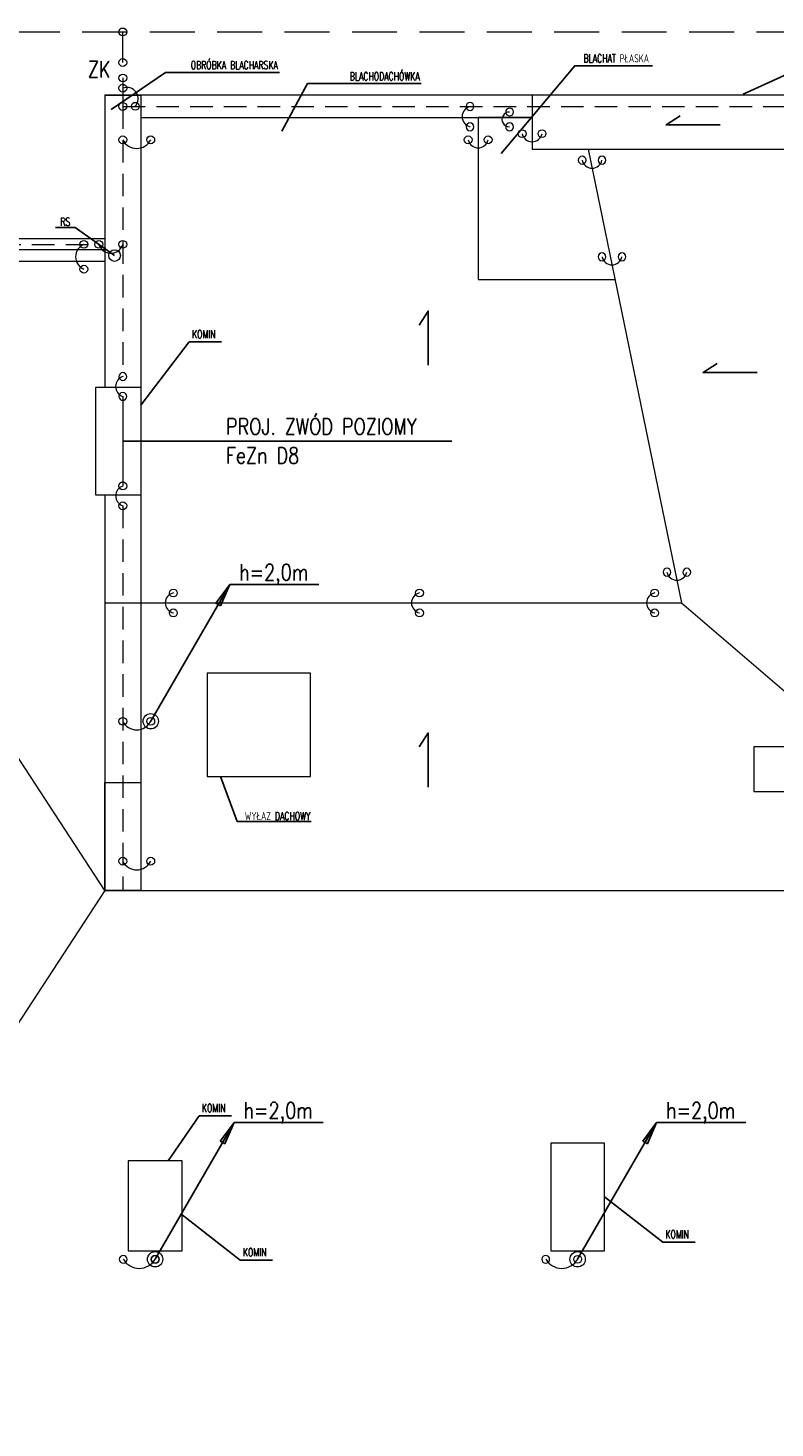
# Model space of a CAD drawing. Header units: millimetres. Extents: x 7740 to 32518, y 10334 to 16936.
# Tile 3 of 16: x 8870 to 9701, y 15331 to 16889. Entities that reach past the tile are written whole.
import ezdxf
from ezdxf.enums import TextEntityAlignment as Align

# ---------------------------------------------------------------- set-up
doc = ezdxf.new("R2010")
doc.units = ezdxf.units.MM
doc.linetypes.add('DASHED', pattern=[0.75, 0.5, -0.25])
doc.linetypes.add('HIDDEN', pattern=[0.375, 0.25, -0.125])
for name, color, linetype, lineweight in [('E_0', 4, 'Continuous', 15), ('Opis', 9, 'Continuous', 25), ('Widok', 9, 'Continuous', 15)]:
    doc.layers.add(name, color=color, linetype=linetype, lineweight=lineweight)
doc.layers.add('E_ODN', color=1, linetype='Continuous')
doc.layers.add('E_OSP', color=2, linetype='Continuous')
doc.styles.add('ROMANS', font='romans', dxfattribs={"width": 0.7, "height": 12.5})
doc.styles.add('TXT', font='simplex.shx', dxfattribs={"width": 0.8})

# ---------------------------------------------------------------- blocks, each defined once
blk = doc.blocks.new('E_PUSZKA')
at = {"layer": 'E_0', "color": 3}
blk.add_circle((0, 0), 4.35, dxfattribs=at)
blk = doc.blocks.new('E_STRZ_GORA')
at = {"layer": 'E_ODN'}
for p, q in [((-20.6, -27.7), (0, 0)), ((0, 0), (-13.7, -31.7)), ((-13.7, -31.7), (-20.6, -27.7))]:
    blk.add_line(p, q, dxfattribs=at)
blk.add_solid([(-13.7, -31.7), (-20.6, -27.7), (0, 0), (-20.6, -27.7)], dxfattribs=at)

msp = doc.modelspace()

# ---------------------------------------------------------------- linework, layer by layer
at = {"layer": 'E_0'}
for p, q in [((8975.8, 16850.8), (8975.8, 16884.8)), ((8975.8, 16833.6), (8975.8, 16801.9)), ((8975.8, 16479.2), (8975.8, 16379.6))]:
    msp.add_line(p, q, dxfattribs=at)
at = {"layer": 'E_0', "color": 2, "linetype": 'HIDDEN', "ltscale": 100}
for p, q in [((8975.8, 16801.9), (8975.8, 16501.3)), ((8975.8, 16801.9), (10479.8, 16801.9)), ((8199.8, 16648.4), (8949.2, 16648.4)), ((8975.8, 16357.5), (8975.8, 15929.4))]:
    msp.add_line(p, q, dxfattribs=at)
at = {"layer": 'E_0', "color": 3, "linetype": 'DASHED', "ltscale": 100}
msp.add_lwpolyline([(8154.8, 14313.7), (8154.8, 15613.4), (8093.8, 15613.4), (8093.8, 16754.4), (8855.8, 16754.4), (8855.8, 16884.8), (10599.8, 16884.8), (10599.8, 16754.4), (11354.8, 16754.4), (11354.8, 16168.4), (11814.9, 16168.3), (11814.8, 14797.4), (9598, 14797.6), (9598, 14676.6), (9225, 14676.6), (9225, 14313.7)], dxfattribs=at)
at = {"layer": 'E_0'}
msp.add_circle((9006.9, 16117.7), 8.54, dxfattribs=at)
at = {"layer": 'E_0', "color": 1}
for centre in [(9011.8, 15519), (9481.8, 15519)]:
    msp.add_circle(centre, 8.54, dxfattribs=at)
at = {"layer": 'E_0'}
for centre, radius, start, end in [((8980.4, 16810.5), 12.5, 317.9516, 111.5399), ((9365, 16790.5), 11.7, 104.2512, 255.7488), ((9405.9, 16787.4), 8.26, 88.9353, 271.0647), ((8991.3, 16772.6), 17.4, 206.6522, 333.3478), ((9371.1, 16767.1), 11.3, 191.8092, 348.1908), ((9431.1, 16773.9), 11.3, 191.8092, 348.1908), ((9497.8, 16744.4), 11.3, 191.8092, 348.1908), ((8938.2, 16634.6), 14.9, 112.2716, 247.7284), ((8962.5, 16652.5), 13.9, 197.2901, 342.7099), ((9520, 16636.9), 11.3, 191.8092, 348.1908), ((8979.5, 16490.2), 11.7, 108.7428, 251.2572), ((8979.5, 16368.5), 11.6, 108.6349, 251.3651), ((9592.2, 16286), 11.3, 191.8092, 348.1908), ((9034.4, 16249.4), 11.3, 101.8092, 258.1908), ((9308.2, 16249.4), 11.3, 101.8092, 258.1908), ((9569.8, 16249.4), 11.3, 101.8092, 258.1908), ((8991.3, 16125.5), 17.4, 206.6522, 333.3478), ((8991.3, 15969.8), 17.4, 206.6522, 333.3478), ((8994.1, 15529.5), 20.6, 210.5914, 329.4086), ((9464.1, 15529.5), 20.6, 210.5914, 329.4086)]:
    msp.add_arc(centre, radius, start, end, dxfattribs=at)
at = {"layer": 'E_ODN'}
for p, q in [((9341.8, 16429.4), (8975.8, 16429.4)), ((9094.8, 16270), (9006.9, 16117.7)), ((9193.9, 16270), (9094.8, 16270)), ((9099.7, 15671.3), (9011.8, 15519)), ((9198.8, 15671.3), (9099.7, 15671.3)), ((9569.7, 15671.3), (9481.8, 15519)), ((9668.8, 15671.3), (9569.7, 15671.3))]:
    msp.add_line(p, q, dxfattribs=at)
at = {"layer": 'Opis', "ltscale": 0.7}
for points in [[(9396.8, 16749.4), (9478.6, 16847.2), (9565.1, 16847.2)], [(9665.9, 16815.6), (9735.9, 16847.6), (9892.2, 16847.9)], [(8962.8, 16798.3), (9023.5, 16839.7), (9150.1, 16839.7)], [(9152.9, 16774.3), (9181.3, 16827.3), (9307.9, 16827.3)], [(9640.5, 16781.4), (9580.2, 16781.4), (9595.9, 16791.4)], [(8900.9, 16667), (8922.9, 16667)], [(8922.9, 16667), (8966.7, 16636)], [(9315.6, 16513.9), (9315.6, 16574.2), (9305.6, 16558.5)], [(8995.8, 16469.4), (9049.8, 16539.8), (9085.7, 16539.8)], [(9681.5, 16505.7), (9621.3, 16505.7), (9637, 16515.7)], [(9315.6, 16044.5), (9315.6, 16104.8), (9305.6, 16089.1)], [(9084.5, 16056.3), (9103.1, 16006), (9185.5, 16006)], [(9026.1, 15628.4), (9060.8, 15678.8), (9096.7, 15678.8)], [(9511.8, 15588.4), (9576.5, 15538.1), (9612.4, 15538.1)], [(9041.8, 15568.4), (9106.5, 15518.1), (9142.4, 15518.1)]]:
    msp.add_lwpolyline(points, dxfattribs=at)
at = {"layer": 'Widok'}
for points in [[(11714.9, 16068.4), (11254.8, 16068.4), (11254.8, 16654.4), (10499.8, 16654.4), (10499.8, 16814.4), (8955.8, 16814.4), (8955.8, 16654.4), (8193.8, 16654.4), (8193.8, 15713.4), (8254.8, 15713.4), (8254.8, 14296.4)], [(8955.8, 16814.4), (8955.8, 16489.4)], [(8955.8, 16814.4), (8955.8, 16814.4), (8995.8, 16814.4), (8995.8, 16489.4)], [(9431.1, 16814.4), (9431.1, 16754.4), (10043.8, 16754.4)], [(9737.4, 16814.4), (9481.1, 16814.4)], [(8995.8, 16789.4), (8995.8, 16789.4), (9431.1, 16789.4)], [(9431.1, 16789.4), (9371.1, 16789.4), (9371.1, 16729.4)], [(9493.5, 16754.4), (9597.4, 16249.4)], [(9371.1, 16729.4), (9371.1, 16609.4), (9523.3, 16609.4)], [(8955.8, 16642.4), (8205.8, 16642.4), (8205.8, 15725.4), (8266.8, 15725.4), (8266.8, 14321.4)], [(8955.8, 16629.4), (8218.8, 16629.4), (8218.8, 15738.4), (8279.8, 15738.4), (8279.8, 14321.4)], [(8955.8, 16629.4), (8955.8, 16489.4)], [(8955.8, 16369.4), (8955.8, 15929.4), (10499.8, 15929.4), (11229.8, 16629.4)], [(8945.8, 16369.4), (8945.8, 16369.4), (8945.8, 16489.4), (8995.8, 16489.4), (8995.8, 16369.4), (8945.8, 16369.4)], [(8955.8, 16369.4), (8955.8, 16249.4), (9597.4, 16249.4)], [(8995.8, 16369.4), (8995.8, 15929.4)], [(9597.4, 16249.4), (9737.4, 16129.4), (9737.4, 16249.4)], [(9069.5, 16171.3), (9069.5, 16056.3), (9069.5, 16056.3), (9184.5, 16056.3), (9184.5, 16171.3), (9069.5, 16171.3)], [(8955.8, 15929.4), (8822.8, 16132.9)], [(9677.8, 16039.4), (9677.8, 16039.4), (9797.8, 16039.4), (9797.8, 16089.4), (9677.8, 16089.4), (9677.8, 16039.4)], [(8955.8, 15929.4), (8955.8, 15929.4), (8955.8, 16049.4), (8995.8, 16049.4), (8995.8, 15929.4), (8955.8, 15929.4)], [(8955.8, 15929.4), (8689.9, 15522.4)], [(9511.8, 15528.4), (9511.8, 15528.4), (9511.8, 15648.4), (9451.8, 15648.4), (9451.8, 15528.4), (9511.8, 15528.4)], [(9041.8, 15528.4), (9041.8, 15528.4), (9041.8, 15628.4), (8981.8, 15628.4), (8981.8, 15528.4), (9041.8, 15528.4)]]:
    msp.add_lwpolyline(points, dxfattribs=at)
msp.add_circle((8966.7, 16636), 6.5, dxfattribs=at)

# ---------------------------------------------------------------- block references
at = {"layer": 'E_0'}
for p, rotation in [((8975.8, 16884.8), 180), ((8975.8, 16850.8), 180), ((8975.8, 16833.6), 180), ((8975.8, 16822.2), 89.99999999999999), ((8975.8, 16822.2), 89.99999999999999), ((8975.8, 16822.2), 180), ((8975.8, 16801.9), 180), ((8989.7, 16802.1), 152.0940550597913), ((8975.8, 16764.8), 180), ((9006.9, 16764.8), 180), ((9360, 16764.8), 180), ((9382.2, 16764.8), 180), ((9420, 16771.6), 180), ((9442.2, 16771.6), 180), ((8932.5, 16648.4), 89.99999999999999), ((8949.2, 16648.4), 180), ((8975.8, 16648.4), 180), ((8932.5, 16620.8), 89.99999999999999), ((8975.8, 16379.6), 84.43657827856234), ((8975.8, 16357.5), 84.43657827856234), ((9032.1, 16260.5), 89.99999999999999), ((9305.9, 16260.5), 89.99999999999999), ((9567.5, 16260.5), 89.99999999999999), ((9032.1, 16238.3), 89.99999999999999), ((9305.9, 16238.3), 89.99999999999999), ((9567.5, 16238.3), 89.99999999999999), ((8975.8, 16117.7), 180), ((9006.9, 16117.7), 180), ((8975.8, 15962), 180), ((9006.9, 15962), 180), ((9011.8, 15519), 180), ((9481.8, 15519), 180)]:
    msp.add_blockref('E_PUSZKA', p, dxfattribs=dict(at, rotation=rotation))
at = {"layer": 'E_0', "xscale": -1}
for p, rotation in [((9362.1, 16801.9), 95.56342172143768), ((9406.1, 16795.7), 95.56342172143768), ((9362.1, 16779.2), 95.56342172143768), ((9406.1, 16779.2), 95.56342172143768), ((9486.8, 16742.1), 180), ((9508.9, 16742.1), 180), ((9508.9, 16634.6), 180), ((9531.1, 16634.6), 180), ((8975.8, 16501.3), 95.56342172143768), ((8975.8, 16479.2), 95.56342172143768), ((9581.2, 16283.6), 180), ((9603.3, 16283.6), 180), ((8976.3, 15519), 180), ((9011.8, 15519), 180), ((9446.3, 15519), 180)]:
    msp.add_blockref('E_PUSZKA', p, dxfattribs=dict(at, rotation=rotation))
at = {"layer": 'E_0'}
msp.add_blockref('E_PUSZKA', (9011.8, 15519), dxfattribs=at)
at = {"layer": 'E_ODN', "xscale": 0.75, "yscale": 0.75, "zscale": 0.75}
for p in [(9094.8, 16270), (9099.7, 15671.3), (9569.7, 15671.3)]:
    msp.add_blockref('E_STRZ_GORA', p, dxfattribs=at)

# ---------------------------------------------------------------- texts
at = {"layer": 'E_OSP', "style": 'ROMANS', "width": 0.8}
for s, p in [('ZK', (8937, 16843.1)), ('PROJ. ZWÓD POZIOMY', (9090.6, 16445.7)), ('FeZn D8', (9090.6, 16413.4))]:
    msp.add_text(s, height=18, dxfattribs=at).set_placement(p, align=Align.MIDDLE_LEFT)
for p in [(9143.8, 16283.5), (9148.7, 15684.7), (9618.7, 15684.7)]:
    msp.add_text('h=2,0m', height=18, dxfattribs=at).set_placement(p, align=Align.MIDDLE_CENTER)
at = {"layer": 'Opis', "ltscale": 0.7, "char_height": 9, "attachment_point": 3, "style": 'TXT'}
for s, insert in [('{\\W0.7;BLACHAT PŁASKA}', (9561.2, 16859.9)), ('{\\W0.7;OBRÓBKA BLACHARSKA}', (9148.3, 16852.4)), ('{\\W0.7;BLACHODACHÓWKA}', (9306, 16839.9)), ('{\\W0.7;RS}', (8917.4, 16678.1)), ('{\\W0.7;KOMIN}', (9079, 16552.9)), ('{\\W0.7;WYŁAZ DACHOWY}', (9184.4, 16016.7)), ('{\\W0.7;KOMIN}', (9090, 15691.9)), ('{\\W0.7;KOMIN}', (9605.6, 15551.3)), ('{\\W0.7;KOMIN}', (9135.6, 15531.3))]:
    msp.add_mtext_dynamic_manual_height_columns(s, width=202.848, gutter_width=12.5, heights=[0], dxfattribs=dict(at, insert=insert))

doc.saveas('drawing.dxf')
